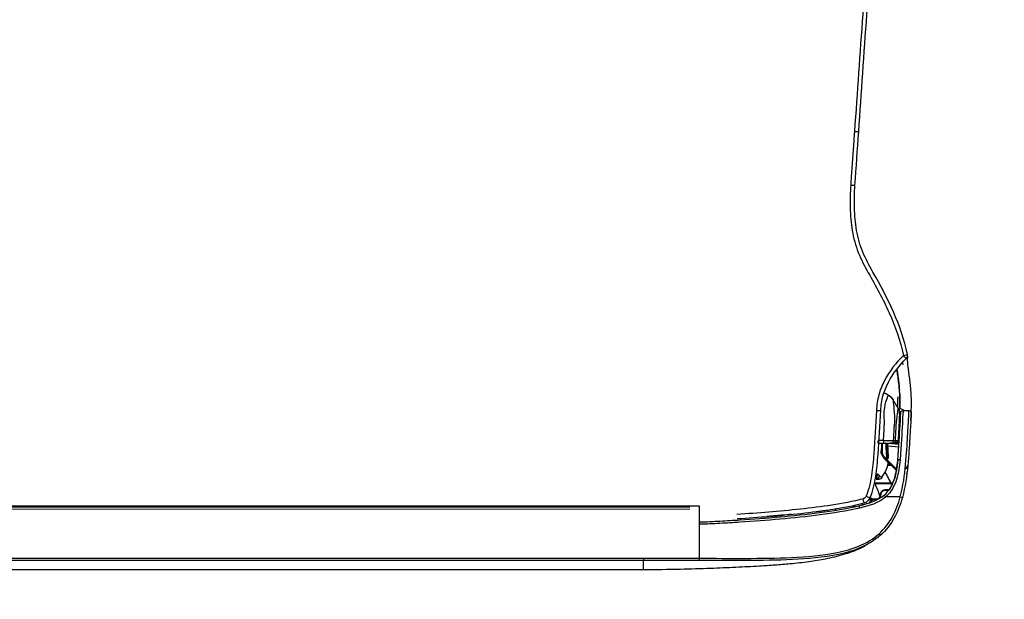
# Model space of a CAD drawing. Header units: millimetres. Extents: x 922208 to 1069538, y -182208 to -99877.
# Tile 20 of 256: x 976578 to 976838, y -180074 to -179922. Entities that reach past the tile are written whole.
import ezdxf
from ezdxf import colors
from ezdxf.entities.mleader import LeaderData, LeaderLine
from ezdxf.math import Vec2, Vec3

# ---------------------------------------------------------------- set-up
doc = ezdxf.new("R2010")
doc.units = ezdxf.units.MM
doc.header["$MEASUREMENT"] = 0
doc.layers.add('IS_KLIM Opis_Średnice', color=7, linetype='Continuous', lineweight=9)
doc.layers.add('IS_KLIM_urządzenia', color=3, linetype='Continuous')

# ---------------------------------------------------------------- blocks, each defined once
blk = doc.blocks.new('G$CFEA986A8')
at = {"layer": 'IS_KLIM_urządzenia', "linetype": 'Continuous'}
for p, q in [((960.8, 27.59), (960.8, 27.59)), ((960.8, 27.59), (960.8, 27.58)), ((960.8, 27.58), (960.8, 27.58)), ((962.82, 27.01), (965.29, 26.79)), ((965.33, 27.29), (963.06, 27.49)), ((965.34, 27.5), (963.25, 27.5)), ((963.62, 27.59), (963.77, 27.59)), ((963.77, 27.59), (963.62, 27.59)), ((963.62, 27.59), (963.62, 27.59)), ((963.62, 27.59), (963.62, 27.59)), ((963.78, 27.59), (963.64, 27.59)), ((963.65, 27.59), (963.64, 27.59)), ((963.64, 27.59), (963.65, 27.59)), ((964.65, 27.59), (963.77, 27.59)), ((964.65, 27.59), (963.78, 27.59)), ((963.81, 27.59), (964.11, 27.59)), ((964.11, 27.59), (963.81, 27.59)), ((964.65, 27.59), (963.82, 27.59)), ((963.82, 27.59), (963.82, 27.59)), ((963.96, 27.59), (964.65, 27.59)), ((963.96, 27.59), (963.96, 27.59)), ((964.65, 27.59), (963.96, 27.59)), ((963.96, 27.59), (964.65, 27.59)), ((963.96, 27.59), (963.96, 27.59)), ((964.65, 27.59), (963.96, 27.59)), ((964.64, 27.59), (964.65, 27.59)), ((965.15, 28.07), (964.65, 27.59)), ((964.65, 27.59), (965.09, 28)), ((965.09, 28), (964.65, 27.59)), ((965.08, 27.99), (964.65, 27.59)), ((964.66, 27.6), (964.65, 27.59)), ((964.65, 27.59), (964.66, 27.6)), ((964.65, 27.59), (964.65, 27.59)), ((964.65, 27.58), (964.65, 27.59)), ((964.65, 27.59), (964.65, 27.59)), ((964.65, 27.59), (964.65, 27.59)), ((964.65, 27.59), (964.65, 27.59)), ((964.65, 27.59), (964.65, 27.59)), ((964.65, 27.59), (964.65, 27.59)), ((964.65, 27.59), (964.65, 27.59)), ((964.65, 27.58), (964.65, 27.58)), ((965.08, 28), (964.75, 27.68)), ((964.76, 27.69), (965.08, 27.99)), ((965.13, 27.95), (965.13, 27.96)), ((965.13, 27.94), (965.13, 27.94)), ((965.13, 27.94), (965.13, 27.94)), ((962.04, 24.32), (962.13, 24.22)), ((962.13, 24.22), (964.85, 21.51)), ((962.13, 24.22), (962.49, 24.22)), ((962.49, 24.22), (962.22, 24.49)), ((964.88, 21.83), (962.49, 24.22)), ((962.49, 24.22), (962.63, 24.22)), ((46.52, 13.96), (921.55, 13.84)), ((48.58, 13.7), (919.48, 13.58)), ((919.48, 13.06), (48.58, 13.18)), ((921.53, 13.84), (921.53, 2.34)), ((58.74, 2.46), (909.33, 2.34)), ((58.73, 0), (909.33, -0.12)), ((909.33, 1.87), (58.74, 1.98))]:
    blk.add_line(p, q, dxfattribs=at)
for centre, radius, start, end in [((966.23, 46.82), 1, 314.7826, 11.7219), ((965.57, 23.69), 0.5, 174.3028, 174.8572)]:
    blk.add_arc(centre, radius, start, end, dxfattribs=at)
at = {"layer": 'IS_KLIM_urządzenia', "linetype": 'Continuous', "extrusion": (0, 0, -1)}
for centre, start, end in [((-966.24, 34.23), 2.819, 90), ((-967.54, 34.23), 90, 182.7932)]:
    blk.add_arc(centre, 0.5, start, end, dxfattribs=at)
at = {"layer": 'IS_KLIM_urządzenia', "linetype": 'Continuous'}
for centre, major_axis, ratio, start_param, end_param in [((954.69, 84.17), (-0.998, 0.07), 0.023762, 1.636562, 3.141593), ((966.23, 46.82), (-0.979, -0.203), 0.056856, 1.631801, 3.141593), ((966.23, 46.82), (-0.704, 0.71), 0.020204, 3.141593, 4.63148), ((960.36, 34.82), (0.999, -0.049), 0.051256, 4.768713, 6.283185), ((960.36, 34.78), (0.999, -0.047), 0.051373, 4.768607, 6.283185), ((960.8, 28.09), (0, 0.5), 0.002816, 3.141639, 4.764644), ((961.96, 28.09), (0, 0.5), 0.000868, 1.518284, 3.141546), ((963.74, 28.09), (0, 0.5), 0.707175, 3.141658, 4.713759), ((964.21, 28.09), (0, 0.5), 0.707187, 3.141658, 4.713902), ((963.62, 27.79), (0, -0.2), 0.000013, 0.000046, 1.220385), ((964.1, 27.28), (-0.499, -0.033), 0.703948, 5.100293, 5.413725), ((964.11, 27.79), (0, 0.2), 0.000013, 3.141639, 4.361977), ((961.71, 25.79), (-0.25, 0.009), 0.004928, 4.721292, 6.283312), ((962.22, 24.49), (0.177, 0.177), 0.009872, 1.573264, 3.141593), ((965.57, 23.69), (0.498, -0.05), 0.399009, 1.576336, 3.142289), ((965.57, 23.69), (0.498, -0.045), 0.399039, 1.572475, 3.141593), ((965.57, 23.75), (0.498, -0.042), 0.40242, 1.570829, 3.141593), ((966.78, 22.67), (-0.498, 0.048), 0.655613, 1.68664, 3.142509), ((960.03, 20.77), (-0.282, 0.413), 0.898755, 3.126761, 4.122323), ((960.3, 20.73), (0.367, 0.34), 0.8822, 4.14442, 5.443074), ((960.62, 20.38), (0.376, 0.33), 0.885836, 4.168001, 5.478744), ((962.34, 17.18), (0, 0.2), 0.576627, 0, 1.56207), ((957.43, 15.43), (0.263, -0.965), 0.021464, 0, 1.498233), ((958.09, 16.02), (0.925, -0.381), 0.043497, 4.774575, 6.283185), ((959.1, 15.2), (0.191, 0.059), 0.212832, 0.62596, 2.147611), ((959.21, 15.5), (-0.19, -0.061), 0.210046, 3.10566, 3.756008), ((959.99, 15.18), (0, 0.2), 0.433029, 0, 1.56207), ((961.57, 16.6), (-0.192, 0.056), 0.184381, 0, 0.981312), ((962.44, 15.81), (0.326, -0.379), 0.006066, 3.141593, 4.776304), ((965.61, 15.81), (-0.482, 0.133), 0.040619, 1.62052, 3.141593), ((956.69, 13.39), (0.117, -0.486), 0.019962, 1.512141, 3.141593), ((959.27, 14.73), (-0.18, 0.087), 0.196125, 0, 1.166038), ((960.96, 7.75), (-0.331, 0.375), 0.006851, 1.634627, 3.141593), ((921.53, 2.37), (0, 0.5), 0.000014, 1.623156, 3.109817)]:
    blk.add_ellipse(centre, major_axis=major_axis, ratio=ratio, start_param=start_param, end_param=end_param, dxfattribs=at)
at = {"layer": 'IS_KLIM_urządzenia', "linetype": 'Continuous', "extrusion": (0, 0, -1)}
for centre, major_axis, ratio, start_param, end_param in [((964.05, 27.59), (-0.725, 0), 0.000047, 1.659786, 2.553482), ((964.05, 27.59), (-0.725, 0), 0.000047, 3.72973, 4.623425), ((964.65, 28.09), (0.266, -0.423), 1, 5.550236, 6.844477)]:
    blk.add_ellipse(centre, major_axis=major_axis, ratio=ratio, start_param=start_param, end_param=end_param, dxfattribs=at)
at = {"layer": 'IS_KLIM_urządzenia', "linetype": 'Continuous'}
for points, degree in [([(959.21, 147.27), (958, 130.15), (956.79, 113.02), (955.58, 95.9)], 3), ([(956.51, 95.85), (957.7, 112.97), (958.9, 130.09), (960.1, 147.21)], 3), ([(955.58, 95.9), (956.08, 95.86), (956.51, 95.84), (956.51, 95.85)], 3), ([(955.68, 84.1), (955.96, 88.01), (956.23, 91.93), (956.51, 95.85)], 3), ([(966.94, 46.13), (967.09, 46.15), (967.24, 46.22), (967.29, 46.32)], 3), ([(967.29, 46.32), (967.31, 46.43), (967.3, 46.54), (967.28, 46.65)], 3), ([(967.29, 46.32), (967.29, 46.33), (967.3, 46.34), (967.3, 46.34)], 3), ([(964.94, 43.51), (965.19, 42.03), (965.36, 40.54), (965.46, 39.04)], 3), ([(966.26, 44.75), (966.23, 44.93), (966.2, 45.11), (966.17, 45.29)], 3), ([(963.02, 38.08), (962.56, 38.37), (962.05, 38.54)], 2), ([(963.01, 38.08), (962.7, 38.26), (962.38, 38.43), (962.05, 38.54)], 3), ([(963.01, 38.08), (963.43, 37.83), (963.78, 37.48), (964.04, 37.07)], 3), ([(965.18, 35.2), (964.59, 36.16), (964.01, 37.11)], 2), ([(965.07, 35.52), (965.08, 36.12), (965.09, 36.71), (965.1, 37.31)], 3), ([(965.48, 38.69), (965.55, 37.5), (965.57, 36.3), (965.55, 35.08)], 3), ([(966.24, 34.73), (966.67, 34.73), (967.1, 34.73), (967.54, 34.73)], 3), ([(965.76, 34.34), (965.65, 34.4), (965.55, 34.45), (965.44, 34.49)], 3), ([(967.95, 32.52), (967.94, 32.5), (967.94, 32.48), (967.94, 32.45)], 3), ([(964.56, 28.09), (964.41, 28.09), (964.25, 28.09), (964.09, 28.09)], 3), ([(960.8, 27.59), (961.08, 27.59), (961.36, 27.59), (961.63, 27.59)], 3), ([(960.8, 27.59), (961.19, 27.59), (961.58, 27.59), (961.96, 27.59)], 3), ([(960.8, 27.58), (961.04, 27.58), (961.28, 27.58), (961.52, 27.58)], 3), ([(960.8, 27.58), (961.04, 27.58), (961.28, 27.58), (961.52, 27.58)], 3), ([(962.82, 27.01), (962.88, 26.08), (962.94, 25.14), (963, 24.21)], 3), ([(963.12, 27.59), (963.12, 27.56), (963.12, 27.52), (963.12, 27.48)], 3), ([(963.61, 27.59), (963.61, 27.59), (963.62, 27.59), (963.62, 27.59)], 3), ([(963.61, 27.59), (963.62, 27.59), (963.62, 27.59), (963.62, 27.59)], 3), ([(963.62, 27.59), (964.65, 27.59)], 1), ([(963.62, 27.59), (963.62, 27.59), (963.62, 27.59), (963.62, 27.59)], 3), ([(963.62, 27.59), (963.62, 27.59), (963.62, 27.59), (963.62, 27.59)], 3), ([(963.62, 27.59), (963.62, 27.59), (963.62, 27.59), (963.62, 27.59)], 3), ([(964.65, 27.59), (963.72, 27.59)], 1), ([(963.74, 27.59), (963.9, 27.59), (964.05, 27.59), (964.21, 27.59)], 3), ([(963.75, 27.58), (964.65, 27.58)], 1), ([(963.82, 27.58), (963.95, 27.58), (964.08, 27.58), (964.21, 27.58)], 3), ([(964.07, 27.63), (964.08, 27.59), (964.07, 27.54), (964.07, 27.5)], 3), ([(964.84, 27.63), (964.84, 27.63), (964.84, 27.63)], 2), ([(961.46, 25.8), (961.45, 25.65), (961.45, 25.49), (961.44, 25.34)], 3), ([(961.44, 25.33), (961.45, 25.49), (961.45, 25.64), (961.46, 25.8)], 3), ([(961.44, 25.33), (961.44, 25.34), (961.44, 25.34), (961.44, 25.34)], 3), ([(961.44, 25.34), (961.44, 25.34), (961.44, 25.34), (961.44, 25.34)], 3), ([(961.53, 25.25), (961.5, 25.28), (961.47, 25.31), (961.44, 25.33)], 3), ([(964.99, 22.88), (965.02, 23.18), (965.05, 23.49), (965.08, 23.79)], 3), ([(965.08, 23.79), (965.07, 23.76), (965.07, 23.74)], 2), ([(965.59, 23.95), (965.59, 23.93), (965.59, 23.91), (965.59, 23.89)], 3), ([(961.71, 20.35), (962.17, 20.89), (962.5, 21.51), (962.77, 22.21)], 3), ([(963.68, 22.68), (963.41, 22.68), (963.15, 22.68), (962.88, 22.68)], 3), ([(962.91, 22.88), (963.1, 22.88), (963.29, 22.88), (963.48, 22.88)], 3), ([(960.36, 20.28), (960.28, 20.27), (960.21, 20.27), (960.13, 20.27)], 3), ([(960.32, 19.65), (961.01, 19.71)], 1), ([(960.67, 19.93), (960.57, 20.04), (960.47, 20.16), (960.36, 20.28)], 3), ([(960.77, 20.72), (960.88, 20.6), (960.99, 20.49), (961.09, 20.37)], 3), ([(967.08, 20.79), (967.09, 20.91), (967.11, 21.03), (967.12, 21.15)], 3), ([(956.57, 13.87), (958.54, 14.35), (960.56, 14.86), (962.11, 16.19)], 3), ([(962.45, 15.79), (960.85, 14.4), (958.75, 13.85), (956.7, 13.36)], 3), ([(958.99, 15.2), (958.96, 15.28), (958.94, 15.36), (958.91, 15.43)], 3), ([(959.13, 14.84), (959.07, 14.95), (959.03, 15.08), (958.99, 15.2)], 3), ([(959.14, 15.62), (959.18, 15.51), (959.21, 15.39), (959.25, 15.28)], 3), ([(959.25, 15.28), (959.29, 15.37), (959.32, 15.47), (959.36, 15.57)], 3), ([(959.25, 15.28), (959.26, 15.22), (959.28, 15.16), (959.3, 15.1)], 3), ([(959.47, 15.22), (959.43, 15.33), (959.39, 15.45), (959.36, 15.57)], 3), ([(960.55, 15.18), (960.34, 15.18), (960.12, 15.18), (959.9, 15.18)], 3), ([(960.96, 15.39), (961.12, 15.8), (961.26, 16.23), (961.38, 16.66)], 3), ([(961.46, 16.61), (961.35, 16.22), (961.22, 15.84), (961.09, 15.47)], 3), ([(951.29, 13.18), (951.31, 13.06), (951.34, 12.94), (951.37, 12.81)], 3), ([(955.23, 13.58), (955.2, 13.68), (955.18, 13.77), (955.15, 13.87)], 3), ([(955.37, 13.91), (955.39, 13.82), (955.42, 13.72), (955.44, 13.63)], 3), ([(955.66, 13.67), (955.63, 13.77), (955.61, 13.86), (955.58, 13.96)], 3), ([(955.71, 13.68), (955.63, 13.97)], 1), ([(957.22, 14.35), (957.26, 14.21), (957.31, 14.07), (957.35, 13.93)], 3), ([(958.86, 14.36), (958.94, 14.51), (959.01, 14.66), (959.09, 14.81)], 3), ([(961.43, 7.5), (961.59, 7.65), (961.75, 7.8), (961.9, 7.95)], 3), ([(909.33, 2.34), (909.33, 2.09), (909.33, 1.88), (909.33, 1.87)], 3), ([(909.33, 2.34), (913.4, 2.34), (917.46, 2.34), (921.53, 2.34)], 3), ([(909.33, -0.12), (909.33, -0.12), (909.33, 0.54), (909.33, 1.87)], 3)]:
    blk.add_open_spline(points, degree=degree, dxfattribs=at)
for points, knots in [([(955.58, 95.9), (955.58, 95.9), (955.58, 95.9), (955.53, 95.23), (955.49, 94.57), (955.25, 91.24), (955.06, 88.58), (954.84, 85.33), (954.79, 84.73), (954.75, 84.14)], [0, 0, 0, 0, 0.000005, 0.000005, 0.169628, 0.169628, 0.84812, 0.84812, 1, 1, 1, 1]), ([(954.75, 84.14), (954.63, 82.47), (954.61, 80.8), (954.69, 77.48), (954.82, 75.82), (955.37, 72.52), (955.81, 70.89), (957.03, 67.83), (957.82, 66.37), (960.23, 62.03), (961.84, 59.14), (964.54, 53.15), (965.62, 50.05), (966.3, 46.78)], [0, 0, 0, 0, 0.125, 0.125, 0.25, 0.25, 0.375, 0.375, 0.5, 0.5, 0.75, 0.75, 1, 1, 1, 1]), ([(967.2, 47.03), (965.86, 53.51), (962.85, 59.33), (958.84, 66.5), (958.05, 67.93), (956.79, 70.95), (956.34, 72.56), (955.76, 75.84), (955.63, 77.48), (955.55, 80.78), (955.57, 82.47), (955.68, 84.1)], [0, 0, 0, 0, 0.5, 0.5, 0.625, 0.625, 0.75, 0.75, 0.875, 0.875, 1, 1, 1, 1]), ([(966.3, 46.78), (964.67, 45.16), (963.24, 43.34), (961.67, 40.33), (961.23, 39.26), (960.62, 37.05), (960.47, 35.91), (960.41, 34.77)], [0, 0, 0, 0, 0.5, 0.5, 0.75, 0.75, 1, 1, 1, 1]), ([(961.36, 34.77), (961.41, 35.86), (961.55, 36.93), (962.13, 39.01), (962.55, 40.02), (964.04, 42.86), (965.39, 44.59), (966.93, 46.11)], [0, 0, 0, 0, 0.25, 0.25, 0.5, 0.5, 1, 1, 1, 1]), ([(967.94, 32.46), (967.98, 33.04), (968.04, 34.37), (968.09, 36.58), (968.01, 38.79), (967.83, 40.67), (967.66, 42.07), (967.47, 43.41), (967.32, 44.56), (967.24, 45.44), (967.23, 46.03), (967.25, 46.23), (967.27, 46.26)], [0, 0, 0, 0, 0.115267, 0.254457, 0.395518, 0.463491, 0.528201, 0.59274, 0.664878, 0.754718, 0.87115, 1, 1, 1, 1]), ([(967.3, 46.34), (967.3, 46.34), (967.31, 46.4), (967.29, 46.6), (967.29, 46.62), (967.29, 46.62)], [0, 0, 0, 0, 0.020014, 0.885037, 1, 1, 1, 1]), ([(965.56, 35.11), (965.56, 35.53), (965.57, 36.73), (965.52, 38.45), (965.36, 40.28), (965.19, 41.69), (965.03, 42.84), (964.95, 43.45), (964.92, 43.67)], [0, 0, 0, 0, 0.166496, 0.472954, 0.620259, 0.762905, 0.910022, 1, 1, 1, 1]), ([(961.96, 28.12), (962.02, 29.2), (962.07, 30.28), (962.16, 31.9), (962.19, 32.44), (962.06, 33.52), (962.05, 34.06), (962.26, 35.6), (962.42, 36.56), (962.87, 37.76), (963, 38.06), (963.01, 38.08)], [0, 0, 0, 0, 0.25, 0.25, 0.375, 0.375, 0.5, 0.5, 0.75, 0.75, 1, 1, 1, 1]), ([(964.07, 37.1), (963.98, 37.24), (963.79, 37.51), (963.45, 37.81), (963.16, 38.01), (963.04, 38.08), (963, 38.1)], [0, 0, 0, 0, 0.309065, 0.631823, 0.868077, 1, 1, 1, 1]), ([(964.07, 37.09), (963.98, 37.24), (963.78, 37.5), (963.44, 37.81), (963.16, 38), (963.05, 38.06), (963.01, 38.08)], [0, 0, 0, 0, 0.319138, 0.64537, 0.882709, 1, 1, 1, 1]), ([(964.04, 37.07), (964.04, 37.05), (964.05, 36.71), (964.19, 35.39), (964.31, 34.5), (964.4, 32.69), (964.28, 31.78), (964.18, 29.94), (964.14, 29.01), (964.09, 28.09)], [0, 0, 0, 0, 0.25, 0.25, 0.5, 0.5, 0.75, 0.75, 1, 1, 1, 1]), ([(965.05, 37.8), (965.06, 37.67), (965.08, 37.54), (965.1, 37.37), (965.1, 37.34), (965.1, 37.31)], [0, 0, 0, 0, 0.794972, 0.794972, 1, 1, 1, 1]), ([(960.41, 34.72), (960.26, 31.56), (960.06, 28.4), (959.71, 23.67), (959.56, 22.09), (959.07, 18.98), (958.75, 17.44), (958.13, 15.95)], [0, 0, 0, 0, 0.5, 0.5, 0.75, 0.75, 1, 1, 1, 1]), ([(959.02, 15.64), (959.64, 17.15), (959.98, 18.72), (960.49, 21.88), (960.64, 23.48), (961.01, 28.3), (961.2, 31.53), (961.35, 34.73)], [0, 0, 0, 0, 0.25, 0.25, 0.5, 0.5, 1, 1, 1, 1]), ([(960.41, 34.77), (960.41, 34.77), (960.41, 34.77), (960.41, 34.75), (960.41, 34.74), (960.41, 34.72)], [0, 0, 0, 0, 0.001414, 0.001414, 1, 1, 1, 1]), ([(961.35, 34.73), (961.35, 34.73), (961.35, 34.73), (961.35, 34.74), (961.36, 34.76), (961.36, 34.77)], [0, 0, 0, 0, 0.001471, 0.001471, 1, 1, 1, 1]), ([(964.56, 28.09), (964.61, 29), (964.65, 29.9), (964.75, 31.71), (964.82, 32.66), (965.03, 34.22), (965.11, 34.83), (965.16, 35.22), (965.17, 35.23), (965.17, 35.22), (965.17, 35.22), (965.17, 35.22)], [0, 0, 0, 0, 0.284008, 0.284008, 0.568016, 0.568016, 0.852024, 0.852024, 0.994028, 0.994028, 1, 1, 1, 1]), ([(965.46, 34.09), (965.46, 34.09), (965.46, 34.09), (965.46, 34.09), (965.46, 34.13), (965.46, 34.18), (965.46, 34.24), (965.45, 34.36), (965.43, 34.59), (965.34, 34.9), (965.23, 35.11), (965.15, 35.22)], [0, 0, 0, 0, 0.001602, 0.502486, 0.642444, 0.701637, 0.729046, 0.756167, 0.815817, 0.90057, 1, 1, 1, 1]), ([(965.16, 35.25), (965.59, 35.16), (966, 35.01), (966.42, 34.77), (966.45, 34.76), (966.47, 34.74)], [0, 0, 0, 0, 0.941622, 0.941622, 1, 1, 1, 1]), ([(965.16, 35.22), (965.2, 35.15), (965.31, 34.98), (965.39, 34.73), (965.43, 34.55), (965.44, 34.49)], [0, 0, 0, 0, 0.324072, 0.765618, 1, 1, 1, 1]), ([(965.46, 34.03), (965.46, 34.06), (965.46, 34.12), (965.46, 34.12), (965.46, 34.12), (965.46, 34.13), (965.46, 34.13), (965.46, 34.15), (965.46, 34.19), (965.46, 34.32), (965.43, 34.62), (965.36, 34.97), (965.2, 35.18), (965.16, 35.22)], [0, 0, 0, 0, 0.103876, 0.340883, 0.382554, 0.387142, 0.39037, 0.395164, 0.414092, 0.462737, 0.590801, 0.905937, 1, 1, 1, 1]), ([(966.24, 34.73), (966.24, 34.73), (966.19, 33.69), (965.98, 29.9), (965.85, 27.14), (965.59, 23.95)], [0, 0, 0, 0, 0.5, 0.5, 1, 1, 1, 1]), ([(965.63, 15.79), (966.27, 18.17), (966.59, 20.61), (967.02, 25.18), (967.13, 27.31), (967.34, 30.85), (967.42, 32.29), (967.52, 34.22), (967.54, 34.73), (967.54, 34.73)], [0, 0, 0, 0, 0.25, 0.25, 0.5, 0.5, 0.75, 0.75, 1, 1, 1, 1]), ([(965.08, 23.79), (965.34, 26.88), (965.47, 29.57), (965.69, 33.25), (965.74, 34.25), (965.74, 34.25)], [0, 0, 0, 0, 0.500106, 0.500106, 1, 1, 1, 1]), ([(965.46, 34.05), (965.46, 34.04), (965.46, 34.03), (965.45, 33.91), (965.44, 33.65), (965.38, 32.61), (965.33, 31.63), (965.24, 29.85), (965.2, 28.96), (965.15, 28.07)], [0, 0, 0, 0, 0.02439, 0.02439, 0.219512, 0.219512, 0.609756, 0.609756, 1, 1, 1, 1]), ([(968.04, 34.21), (968.04, 34.21), (968.01, 33.7), (967.91, 31.81), (967.82, 30.4), (967.61, 26.94), (967.5, 24.85), (967.06, 20.38), (966.74, 18), (966.09, 15.68)], [0, 0, 0, 0, 0.25, 0.25, 0.5, 0.5, 0.75, 0.75, 1, 1, 1, 1]), ([(967.95, 32.55), (967.95, 32.54), (967.95, 32.54), (967.95, 32.53), (967.95, 32.53), (967.95, 32.53), (967.95, 32.52), (967.95, 32.52)], [0, 0, 0, 0, 0.491862, 0.491862, 0.745898, 0.745898, 1, 1, 1, 1]), ([(961.96, 28.12), (961.63, 28.12), (961.3, 28.12), (960.91, 28.12), (960.86, 28.12), (960.81, 28.12)], [0, 0, 0, 0, 0.8646, 0.8646, 1, 1, 1, 1]), ([(964.09, 28.09), (963.86, 28.1), (963.57, 28.1), (962.96, 28.11), (962.63, 28.11), (962.19, 28.12), (962.07, 28.12), (961.96, 28.12)], [0, 0, 0, 0, 0.429825, 0.429825, 0.859756, 0.859756, 1, 1, 1, 1]), ([(965.15, 28.07), (965.15, 28.07), (965.11, 28.07), (964.96, 28.08), (964.85, 28.08), (964.67, 28.09), (964.62, 28.09), (964.56, 28.09)], [0, 0, 0, 0, 0.429933, 0.429933, 0.859697, 0.859697, 1, 1, 1, 1]), ([(961.52, 27.59), (961.52, 27.5), (961.51, 27.41), (961.49, 26.81), (961.47, 26.31), (961.46, 25.8)], [0, 0, 0, 0, 0.152905, 0.152905, 1, 1, 1, 1]), ([(961.63, 27.59), (961.65, 27.59), (961.67, 27.59), (961.77, 27.59), (961.86, 27.59), (962.03, 27.59), (962.11, 27.59), (962.18, 27.59), (962.19, 27.59), (962.2, 27.59)], [0, 0, 0, 0, 0.082278, 0.082278, 0.515336, 0.515336, 0.94848, 0.94848, 1, 1, 1, 1]), ([(961.7, 25.79), (961.71, 25.96), (961.72, 26.13), (961.74, 26.73), (961.75, 27.16), (961.77, 27.59)], [0, 0, 0, 0, 0.277754, 0.277754, 1, 1, 1, 1]), ([(961.96, 27.59), (962.06, 27.59), (962.15, 27.59), (962.52, 27.59), (962.8, 27.59), (963.31, 27.59), (963.54, 27.59), (963.74, 27.59)], [0, 0, 0, 0, 0.140214, 0.140214, 0.570124, 0.570124, 1, 1, 1, 1]), ([(962.2, 27.59), (962.36, 27.59), (962.53, 27.59), (963.01, 27.59), (963.32, 27.59), (963.62, 27.59)], [0, 0, 0, 0, 0.351844, 0.351844, 1, 1, 1, 1]), ([(962.41, 27.59), (962.46, 26.77), (962.51, 25.96), (962.59, 24.83), (962.61, 24.52), (962.63, 24.22)], [0, 0, 0, 0, 0.726529, 0.726529, 1, 1, 1, 1]), ([(962.85, 24.21), (962.84, 24.38), (962.82, 24.54), (962.77, 25.38), (962.73, 26.04), (962.67, 27), (962.65, 27.3), (962.63, 27.59)], [0, 0, 0, 0, 0.147619, 0.147619, 0.738093, 0.738093, 1, 1, 1, 1]), ([(963.06, 27.49), (963.03, 27.49), (962.99, 27.48), (962.93, 27.44), (962.9, 27.41), (962.86, 27.33), (962.84, 27.29), (962.82, 27.19), (962.81, 27.14), (962.81, 27.06), (962.81, 27.04), (962.82, 27.01)], [0, 0, 0, 0, 0.247479, 0.247479, 0.496795, 0.496795, 0.717384, 0.717384, 0.907765, 0.907765, 1, 1, 1, 1]), ([(963.62, 27.59), (963.63, 27.59), (963.63, 27.59), (963.63, 27.59), (963.64, 27.59), (963.67, 27.59), (963.7, 27.59), (963.73, 27.59), (963.74, 27.59), (963.75, 27.59)], [0, 0, 0, 0, 0.03684, 0.03684, 0.184198, 0.184198, 0.773632, 0.773632, 1, 1, 1, 1]), ([(963.62, 27.59), (963.64, 27.59), (963.66, 27.59), (963.7, 27.59), (963.73, 27.59), (963.76, 27.59), (963.77, 27.59), (963.78, 27.59)], [0, 0, 0, 0, 0.33263, 0.33263, 0.794188, 0.794188, 1, 1, 1, 1]), ([(963.62, 27.59), (963.63, 27.59), (963.63, 27.59), (963.64, 27.59), (963.64, 27.59), (963.67, 27.59), (963.7, 27.59), (963.76, 27.59), (963.79, 27.59), (963.82, 27.59)], [0, 0, 0, 0, 0.02531, 0.02531, 0.126549, 0.126549, 0.531507, 0.531507, 1, 1, 1, 1]), ([(963.78, 27.59), (963.77, 27.59), (963.76, 27.59), (963.72, 27.59), (963.68, 27.59), (963.65, 27.59)], [0, 0, 0, 0, 0.257776, 0.257776, 1, 1, 1, 1]), ([(963.65, 27.59), (963.66, 27.59), (963.67, 27.59), (963.72, 27.59), (963.75, 27.59), (963.78, 27.59)], [0, 0, 0, 0, 0.26079, 0.26079, 1, 1, 1, 1]), ([(964.21, 27.59), (964.25, 27.59), (964.29, 27.59), (964.43, 27.59), (964.51, 27.59), (964.62, 27.59), (964.65, 27.59), (964.65, 27.59)], [0, 0, 0, 0, 0.140473, 0.140473, 0.570712, 0.570712, 1, 1, 1, 1]), ([(964.21, 27.58), (964.25, 27.58), (964.28, 27.58), (964.42, 27.58), (964.51, 27.58), (964.62, 27.58), (964.65, 27.58), (964.65, 27.58)], [0, 0, 0, 0, 0.140333, 0.140333, 0.570144, 0.570144, 1, 1, 1, 1]), ([(964.84, 27.63), (964.84, 27.63), (964.83, 27.62), (964.81, 27.61), (964.8, 27.61), (964.76, 27.6), (964.72, 27.59), (964.67, 27.59), (964.66, 27.59), (964.65, 27.59)], [0, 0, 0, 0, 0.370218, 0.370218, 0.528672, 0.528672, 0.919032, 0.919032, 1, 1, 1, 1]), ([(961.46, 25.8), (961.45, 25.7), (961.46, 25.6), (961.49, 25.29), (961.56, 25.06), (961.74, 24.69), (961.85, 24.53), (962, 24.36), (962.02, 24.34), (962.04, 24.32)], [0, 0, 0, 0, 0.177731, 0.177731, 0.59018, 0.59018, 0.940555, 0.940555, 1, 1, 1, 1]), ([(962.22, 24.49), (962.08, 24.63), (961.96, 24.8), (961.79, 25.15), (961.74, 25.34), (961.71, 25.62), (961.7, 25.71), (961.7, 25.79)], [0, 0, 0, 0, 0.410681, 0.410681, 0.822529, 0.822529, 1, 1, 1, 1]), ([(965.59, 23.89), (965.46, 22.49), (965.26, 21.03), (964.35, 18.18), (963.6, 16.81), (962.45, 15.79)], [0, 0, 0, 0, 0.5, 0.5, 1, 1, 1, 1]), ([(962.63, 24.22), (962.65, 24.22), (962.68, 24.21), (962.74, 24.21), (962.76, 24.21), (962.8, 24.21), (962.82, 24.21), (962.84, 24.21), (962.84, 24.21), (962.85, 24.21)], [0, 0, 0, 0, 0.315815, 0.315815, 0.631664, 0.631664, 0.946964, 0.946964, 1, 1, 1, 1]), ([(962.85, 24.21), (962.86, 24.21), (962.88, 24.21), (962.93, 24.21), (962.96, 24.21), (963, 24.21)], [0, 0, 0, 0, 0.325415, 0.325415, 1, 1, 1, 1]), ([(962.11, 16.19), (963.2, 17.13), (963.9, 18.42), (964.76, 21.07), (964.95, 22.43), (965.07, 23.73)], [0, 0, 0, 0, 0.5, 0.5, 1, 1, 1, 1]), ([(962.77, 22.21), (962.82, 22.35), (962.87, 22.55), (962.93, 22.97), (962.95, 23.17), (962.97, 23.39)], [0, 0, 0, 0, 0.583115, 0.583115, 1, 1, 1, 1]), ([(965.07, 23.73), (965.07, 23.69), (965.06, 23.65), (965.05, 23.52), (965.04, 23.43), (965.02, 23.17), (965, 23.02), (964.95, 22.61), (964.91, 22.36), (964.82, 21.77), (964.76, 21.43), (964.53, 20.35), (964.32, 19.62), (963.81, 18.4), (963.54, 17.9), (963.22, 17.43)], [0, 0, 0, 0, 0.01825, 0.01825, 0.060304, 0.060304, 0.132525, 0.132525, 0.246095, 0.246095, 0.402611, 0.402611, 0.74532, 0.74532, 1, 1, 1, 1]), ([(966.78, 22.01), (966.78, 22.01), (966.84, 22), (966.95, 22.03), (967.07, 22.1), (967.16, 22.19), (967.21, 22.27), (967.24, 22.34), (967.25, 22.39), (967.26, 22.43), (967.26, 22.44), (967.26, 22.45), (967.26, 22.45), (967.26, 22.45), (967.26, 22.46), (967.26, 22.46), (967.26, 22.46)], [0, 0, 0, 0, 0.014957, 0.230647, 0.404323, 0.550842, 0.673461, 0.771778, 0.844068, 0.888574, 0.900891, 0.909159, 0.918712, 0.93551, 0.981208, 1, 1, 1, 1]), ([(967.28, 22.63), (967.28, 22.59), (967.27, 22.55), (967.27, 22.49), (967.26, 22.47), (967.26, 22.46), (967.26, 22.46), (967.26, 22.46)], [0, 0, 0, 0, 0.498718, 0.498718, 0.99668, 0.99668, 1, 1, 1, 1]), ([(967.26, 22.46), (967.26, 22.46), (967.26, 22.46), (967.26, 22.47), (967.27, 22.49), (967.27, 22.53), (967.27, 22.55), (967.27, 22.58)], [0, 0, 0, 0, 0.000031, 0.000031, 0.61098, 0.61098, 1, 1, 1, 1]), ([(960.15, 19.88), (960.2, 19.89), (960.24, 19.89), (960.42, 19.9), (960.55, 19.92), (960.67, 19.93)], [0, 0, 0, 0, 0.263267, 0.263267, 1, 1, 1, 1]), ([(960.77, 20.72), (960.77, 20.72), (960.76, 20.73), (960.71, 20.77), (960.67, 20.79), (960.58, 20.79), (960.53, 20.78), (960.49, 20.75)], [0, 0, 0, 0, 0.062565, 0.062565, 0.548357, 0.548357, 1, 1, 1, 1]), ([(961.01, 19.71), (960.99, 19.7), (960.97, 19.7), (960.86, 19.72), (960.76, 19.8), (960.67, 19.93)], [0, 0, 0, 0, 0.175003, 0.175003, 1, 1, 1, 1]), ([(961.01, 19.74), (961.09, 19.73), (961.31, 19.75), (961.54, 19.93), (961.64, 20.09), (961.66, 20.13)], [0, 0, 0, 0, 0.289751, 0.808576, 1, 1, 1, 1]), ([(961.09, 20.37), (961.18, 20.27), (961.28, 20.21), (961.49, 20.18), (961.61, 20.24), (961.71, 20.35)], [0, 0, 0, 0, 0.456839, 0.456839, 1, 1, 1, 1]), ([(962.31, 21.21), (962.46, 20.92), (962.62, 20.62), (963.03, 19.85), (963.28, 19.36), (963.53, 18.88)], [0, 0, 0, 0, 0.379029, 0.379029, 1, 1, 1, 1]), ([(963.92, 18.68), (963.54, 18.68), (963.16, 18.68), (962.34, 18.68), (961.91, 18.68), (961.21, 18.68), (960.95, 18.68), (960.49, 18.68), (960.29, 18.68), (960.1, 18.68)], [0, 0, 0, 0, 0.296997, 0.296997, 0.640532, 0.640532, 0.845161, 0.845161, 1, 1, 1, 1]), ([(960.1, 18.68), (960.27, 18.25), (960.44, 17.81), (960.79, 16.91), (960.98, 16.43), (961.16, 15.96)], [0, 0, 0, 0, 0.478968, 0.478968, 1, 1, 1, 1]), ([(960.12, 18.88), (960.23, 18.88), (960.34, 18.88), (960.88, 18.88), (961.32, 18.88), (961.94, 18.88), (962.11, 18.88), (962.86, 18.88), (963.43, 18.88), (964, 18.88)], [0, 0, 0, 0, 0.084494, 0.084494, 0.422472, 0.422472, 0.560579, 0.560579, 1, 1, 1, 1]), ([(961.38, 16.66), (961.41, 16.76), (961.46, 16.86), (961.57, 17.03), (961.64, 17.1), (961.8, 17.23), (961.89, 17.28), (962.1, 17.36), (962.22, 17.38), (962.34, 17.38)], [0, 0, 0, 0, 0.230955, 0.230955, 0.455697, 0.455697, 0.706422, 0.706422, 1, 1, 1, 1]), ([(962.34, 17.38), (962.45, 17.38), (962.56, 17.38), (962.84, 17.38), (963.01, 17.38), (963.18, 17.38)], [0, 0, 0, 0, 0.390013, 0.390013, 1, 1, 1, 1]), ([(957.47, 15.37), (955.22, 14.75), (952.93, 14.35), (948.34, 13.64), (946.03, 13.36), (939.09, 12.61), (934.45, 12.24), (929.8, 11.96)], [0, 0, 0, 0, 0.25, 0.25, 0.5, 0.5, 1, 1, 1, 1]), ([(958.13, 15.95), (958.09, 15.85), (958.03, 15.75), (957.88, 15.59), (957.79, 15.51), (957.62, 15.42), (957.55, 15.39), (957.47, 15.37)], [0, 0, 0, 0, 0.368676, 0.368676, 0.737518, 0.737518, 1, 1, 1, 1]), ([(957.69, 14.47), (957.85, 14.51), (958, 14.57), (958.33, 14.76), (958.51, 14.9), (958.81, 15.23), (958.93, 15.43), (959.02, 15.64)], [0, 0, 0, 0, 0.262451, 0.262451, 0.631307, 0.631307, 1, 1, 1, 1]), ([(959.09, 14.81), (959.14, 14.92), (959.2, 15.01), (959.36, 15.16), (959.45, 15.23), (959.64, 15.32), (959.75, 15.36), (959.91, 15.38), (959.95, 15.38), (959.99, 15.38)], [0, 0, 0, 0, 0.291856, 0.291856, 0.579131, 0.579131, 0.886367, 0.886367, 1, 1, 1, 1]), ([(959.9, 15.18), (959.87, 15.18), (959.84, 15.18), (959.71, 15.16), (959.63, 15.14), (959.47, 15.06), (959.4, 15.01), (959.28, 14.88), (959.22, 14.81), (959.18, 14.73)], [0, 0, 0, 0, 0.114875, 0.114875, 0.424433, 0.424433, 0.71152, 0.71152, 1, 1, 1, 1]), ([(959.99, 15.38), (960.11, 15.38), (960.23, 15.38), (960.55, 15.38), (960.74, 15.38), (960.94, 15.38)], [0, 0, 0, 0, 0.379834, 0.379834, 1, 1, 1, 1]), ([(960.98, 7.72), (962.17, 8.78), (963.14, 10.05), (964.66, 12.8), (965.21, 14.27), (965.63, 15.79)], [0, 0, 0, 0, 0.5, 0.5, 1, 1, 1, 1]), ([(966.09, 15.68), (965.66, 14.11), (965.09, 12.61), (963.52, 9.78), (962.52, 8.46), (961.29, 7.38)], [0, 0, 0, 0, 0.5, 0.5, 1, 1, 1, 1]), ([(962.23, 17.18), (962.13, 17.18), (962.04, 17.16), (961.87, 17.1), (961.79, 17.06), (961.67, 16.96), (961.61, 16.9), (961.52, 16.77), (961.48, 16.69), (961.46, 16.61)], [0, 0, 0, 0, 0.299295, 0.299295, 0.552236, 0.552236, 0.775182, 0.775182, 1, 1, 1, 1]), ([(963.03, 17.18), (962.84, 17.18), (962.66, 17.18), (962.39, 17.18), (962.31, 17.18), (962.23, 17.18)], [0, 0, 0, 0, 0.696556, 0.696556, 1, 1, 1, 1]), ([(965.63, 15.79), (964.68, 15.79), (963.74, 15.79), (962.68, 15.79), (962.57, 15.79), (962.45, 15.79)], [0, 0, 0, 0, 0.894615, 0.894615, 1, 1, 1, 1]), ([(921.68, 10.32), (923.14, 10.32), (924.6, 10.43), (927.53, 10.58), (928.99, 10.67), (933.37, 10.94), (936.29, 11.16), (942.12, 11.68), (945.03, 11.98), (950.83, 12.75), (953.72, 13.19), (956.57, 13.87)], [0, 0, 0, 0, 0.125, 0.125, 0.25, 0.25, 0.5, 0.5, 0.75, 0.75, 1, 1, 1, 1]), ([(956.7, 13.36), (953.84, 12.67), (950.94, 12.23), (945.12, 11.46), (942.19, 11.16), (936.34, 10.64), (933.41, 10.42), (929.01, 10.14), (927.55, 10.06), (924.61, 9.91), (923.15, 9.8), (921.68, 9.8)], [0, 0, 0, 0, 0.25, 0.25, 0.5, 0.5, 0.75, 0.75, 0.875, 0.875, 1, 1, 1, 1]), ([(929.86, 11.03), (934.54, 11.32), (939.21, 11.68), (946.19, 12.44), (948.51, 12.73), (953.12, 13.44), (955.43, 13.85), (957.69, 14.47)], [0, 0, 0, 0, 0.5, 0.5, 0.75, 0.75, 1, 1, 1, 1]), ([(959.09, 14.81), (959.03, 14.7), (958.97, 14.58), (958.89, 14.43), (958.88, 14.39), (958.86, 14.36)], [0, 0, 0, 0, 0.758703, 0.758703, 1, 1, 1, 1]), ([(941.83, 11.98), (941.83, 11.98), (940.36, 11.82), (937.4, 11.57), (936.9, 11.53), (936.37, 11.49)], [0, 0, 0, 0, 0.843393, 0.843393, 1, 1, 1, 1]), ([(946.91, 12.54), (947.25, 12.59), (947.6, 12.63), (948.23, 12.71), (948.52, 12.75), (949.02, 12.82), (949.22, 12.85), (949.52, 12.89), (949.61, 12.91), (949.66, 12.91), (949.67, 12.91), (949.67, 12.91)], [0, 0, 0, 0, 0.235675, 0.235675, 0.471347, 0.471347, 0.702455, 0.702455, 0.927895, 0.927895, 1, 1, 1, 1]), ([(921.53, 2.34), (928.28, 2.34), (935.04, 2.23), (945.16, 2.67), (948.53, 2.93), (955.11, 4.29), (958.41, 5.45), (960.98, 7.72)], [0, 0, 0, 0, 0.5, 0.5, 0.75, 0.75, 1, 1, 1, 1]), ([(961.29, 7.38), (958.75, 5.12), (955.39, 3.88), (948.76, 2.48), (945.36, 2.21), (935.15, 1.75), (928.34, 1.87), (921.53, 1.87)], [0, 0, 0, 0, 0.25, 0.25, 0.5, 0.5, 1, 1, 1, 1]), ([(909.33, -0.12), (912.02, -0.11), (916.93, -0.06), (923.67, 0.16), (929.46, 0.4), (934.16, 0.64), (938.14, 0.89), (941.72, 1.18), (945.46, 1.6), (949.41, 2.23), (953.39, 3.16), (956.26, 4.22), (957.73, 4.98), (957.91, 5.08)], [0, 0, 0, 0, 0.162416, 0.296482, 0.407414, 0.51304, 0.581672, 0.650774, 0.735588, 0.811186, 0.895706, 0.987614, 1, 1, 1, 1]), ([(921.53, 1.87), (921.2, 1.87), (920.86, 1.87), (919.2, 1.87), (917.86, 1.87), (914.13, 1.87), (911.73, 1.87), (909.33, 1.87)], [0, 0, 0, 0, 0.081967, 0.081967, 0.409835, 0.409835, 1, 1, 1, 1])]:
    blk.add_open_spline(points, degree=3, knots=knots, dxfattribs=at)

msp = doc.modelspace()

# ---------------------------------------------------------------- leaders
at = {"layer": 'IS_KLIM Opis_Średnice', "ltscale": 30}
ml = msp.add_multileader_mtext('Standard', dxfattribs=at)
ml.set_content('{\\fArial|b0|i0|c238|p0;\\C7;Typ: Jednostka wewnętrzna \\P\\P\\pi0,l2.25,a0.5,sm1,q*;\\H0.916667x;\\C256;- moc chłodnicza z tabelą poniżej (płynna regulacja),\\P- spręż 0-90Pa, fabryczna nastawa 25Pa,\\P- min. cztery biegi, maksymalne ciśnienie akustyczne na \\A1;poszcz. biegach: 25/26/27/28 dB(A)\\P\\pi2.25,l0;- zasilanie z agregatu, sterownik przewodowy.', color=256)
ml.set_leader_properties()
ml.build(insert=Vec2(0, 0))
ml.multileader.update_dxf_attribs({"text_left_attachment_type": 6, "text_right_attachment_type": 6, "dogleg_length": 0.36, "arrow_head_size": 4.8})
ctx = ml.context
ctx.base_point, ctx.char_height, ctx.arrow_head_size, ctx.landing_gap_size, ctx.plane_origin = Vec3(970108.61, -180194.07), 240, 4.8, 2.4, Vec3(974850.1, -181599.02)
ctx.left_attachment, ctx.right_attachment = 6, 6
notes = []
notes.append((ctx, [(0, (1, 1, 0), (982682.96, -180194.07), (-1, 0), 0.432, [(0, [(982684.96, -180194.07)], 256, [])])]))
ctx.mtext.insert, ctx.mtext.width, ctx.mtext.defined_height, ctx.mtext.flow_direction = Vec3(970111.01, -179889.39), 14197.4494, 2320, 5
ctx.mtext.has_bg_fill, ctx.mtext.bg_color, ctx.mtext.bg_scale_factor, ctx.mtext.bg_transparency, ctx.mtext.use_window_bg_color = 1, -939524096, 1.5, 0, 1
for ctx, leaders in notes:
    for number, flags, end, landing, length, lines in leaders:
        leader = LeaderData()
        leader.index, (leader.has_last_leader_line, leader.has_dogleg_vector, leader.attachment_direction) = number, flags
        leader.last_leader_point, leader.dogleg_vector, leader.dogleg_length = Vec3(end), Vec3(landing), length
        for number, points, colour, breaks in lines:
            line = LeaderLine()
            line.index, line.vertices, line.color, line.breaks = number, Vec3.list(points), colors.encode_raw_color(colour), breaks
            leader.lines.append(line)
        ctx.leaders.append(leader)

# ---------------------------------------------------------------- next in the draw order: block references
at = {"layer": 'IS_KLIM_urządzenia', "xscale": 1.2, "yscale": 1.2, "zscale": 1.2, "rotation": 360}
msp.add_blockref('G$CFEA986A8', (975651.38, -180066.28), dxfattribs=at)

doc.saveas('drawing.dxf')
